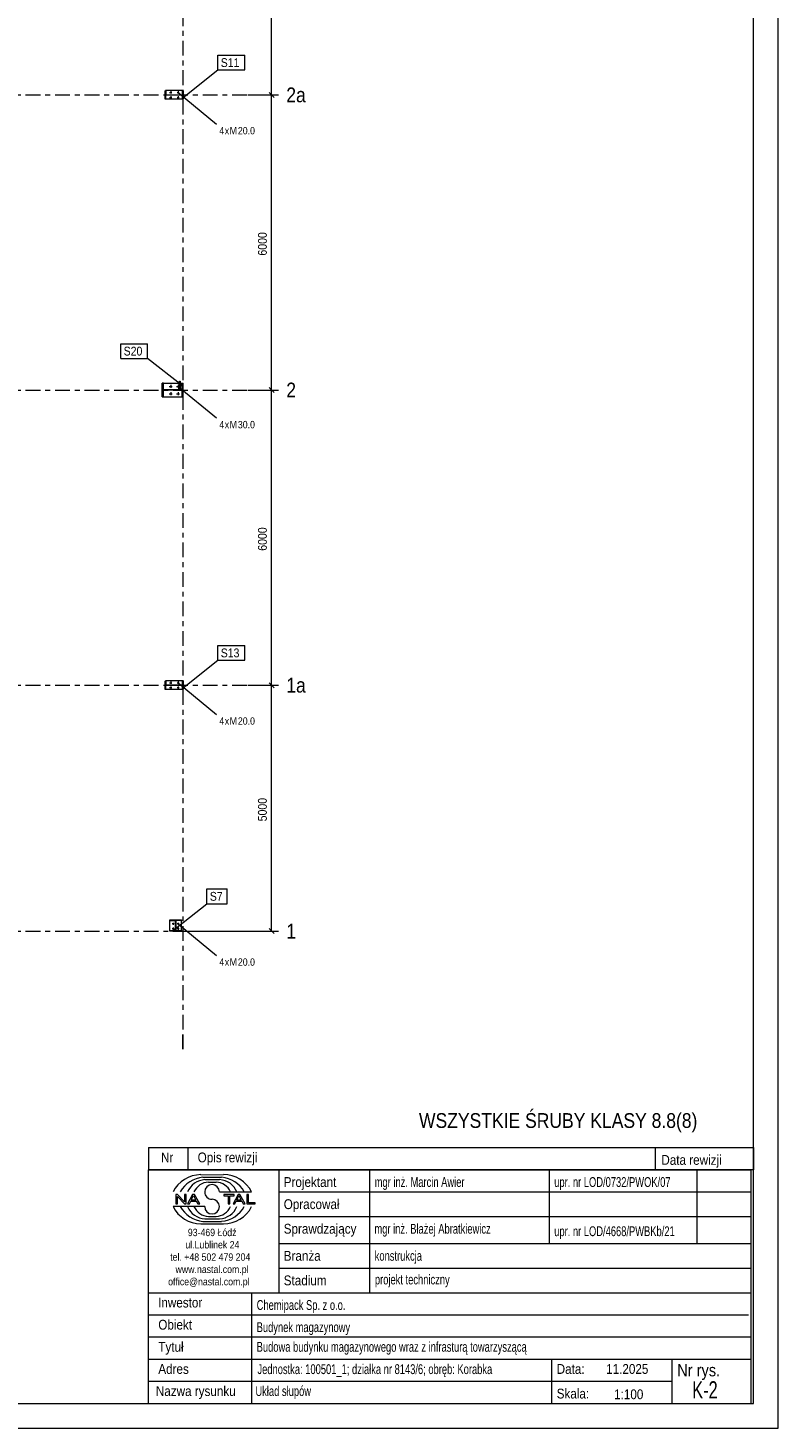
# Model space of a CAD drawing. Header units: millimetres. Extents: x -69 to 541, y -101 to 999.
# Tile 6 of 19: x 388 to 541, y -101 to 184. Entities that reach past the tile are written whole.
import ezdxf

# ---------------------------------------------------------------- set-up
doc = ezdxf.new("R2010")
doc.units = ezdxf.units.MM
doc.linetypes.add('XKITLINE00', pattern=[0])
doc.linetypes.add('XKITLINE03', pattern=[6, 3, -1, 1, -1])
for name, color, linetype, lineweight in [('Arkusz rysunku', 3, 'Continuous', 0), ('Element', 2, 'Continuous', 0), ('Inny typ obiektu', 7, 'Continuous', 0), ('Spoina', 1, 'Continuous', 0), ('Wymiar', 4, 'Continuous', 0), ('Znak elementu', 2, 'Continuous', 0), ('Znak śruby', 4, 'Continuous', 0), ('Śruba', 3, 'Continuous', 0)]:
    doc.layers.add(name, color=color, linetype=linetype, lineweight=lineweight)
doc.styles.add('ARIAL', font='ARIAL.TTF')

msp = doc.modelspace()

# ---------------------------------------------------------------- hatches: boundary and pattern name
at = {"layer": 'Śruba'}
for points in [[(417.51, 170.61), (417.52, 170.61), (417.53, 170.61), (417.54, 170.6), (417.55, 170.6), (417.56, 170.59), (417.57, 170.59), (417.58, 170.58), (417.59, 170.57), (417.59, 170.56), (417.6, 170.55), (417.6, 170.54), (417.61, 170.53), (417.61, 170.52), (417.61, 170.51), (417.61, 170.5), (417.61, 170.49), (417.61, 170.48), (417.61, 170.47), (417.6, 170.46), (417.6, 170.45), (417.59, 170.44), (417.59, 170.43), (417.58, 170.42), (417.57, 170.41), (417.56, 170.41), (417.55, 170.4), (417.54, 170.4), (417.53, 170.39), (417.52, 170.39), (417.51, 170.39), (417.5, 170.39), (417.49, 170.39), (417.48, 170.39), (417.47, 170.39), (417.46, 170.4), (417.45, 170.4), (417.44, 170.41), (417.43, 170.41), (417.42, 170.42), (417.41, 170.43), (417.41, 170.44), (417.4, 170.45), (417.4, 170.46), (417.39, 170.47), (417.39, 170.48), (417.39, 170.49), (417.39, 170.5), (417.39, 170.51), (417.39, 170.52), (417.39, 170.53), (417.4, 170.54), (417.4, 170.55), (417.41, 170.56), (417.41, 170.57), (417.42, 170.58), (417.43, 170.59), (417.44, 170.59), (417.45, 170.6), (417.46, 170.6), (417.47, 170.61), (417.48, 170.61), (417.49, 170.61), (417.5, 170.61)], [(417.51, 169.61), (417.52, 169.61), (417.53, 169.61), (417.54, 169.6), (417.55, 169.6), (417.56, 169.59), (417.57, 169.59), (417.58, 169.58), (417.59, 169.57), (417.59, 169.56), (417.6, 169.55), (417.6, 169.54), (417.61, 169.53), (417.61, 169.52), (417.61, 169.51), (417.61, 169.5), (417.61, 169.49), (417.61, 169.48), (417.61, 169.47), (417.6, 169.46), (417.6, 169.45), (417.59, 169.44), (417.59, 169.43), (417.58, 169.42), (417.57, 169.41), (417.56, 169.41), (417.55, 169.4), (417.54, 169.4), (417.53, 169.39), (417.52, 169.39), (417.51, 169.39), (417.5, 169.39), (417.49, 169.39), (417.48, 169.39), (417.47, 169.39), (417.46, 169.4), (417.45, 169.4), (417.44, 169.41), (417.43, 169.41), (417.42, 169.42), (417.41, 169.43), (417.41, 169.44), (417.4, 169.45), (417.4, 169.46), (417.39, 169.47), (417.39, 169.48), (417.39, 169.49), (417.39, 169.5), (417.39, 169.51), (417.39, 169.52), (417.39, 169.53), (417.4, 169.54), (417.4, 169.55), (417.41, 169.56), (417.41, 169.57), (417.42, 169.58), (417.43, 169.59), (417.44, 169.59), (417.45, 169.6), (417.46, 169.6), (417.47, 169.61), (417.48, 169.61), (417.49, 169.61), (417.5, 169.61)], [(419.01, 170.61), (419.02, 170.61), (419.03, 170.61), (419.04, 170.6), (419.05, 170.6), (419.06, 170.59), (419.07, 170.59), (419.08, 170.58), (419.09, 170.57), (419.09, 170.56), (419.1, 170.55), (419.1, 170.54), (419.11, 170.53), (419.11, 170.52), (419.11, 170.51), (419.11, 170.5), (419.11, 170.49), (419.11, 170.48), (419.11, 170.47), (419.1, 170.46), (419.1, 170.45), (419.09, 170.44), (419.09, 170.43), (419.08, 170.42), (419.07, 170.41), (419.06, 170.41), (419.05, 170.4), (419.04, 170.4), (419.03, 170.39), (419.02, 170.39), (419.01, 170.39), (419, 170.39), (418.99, 170.39), (418.98, 170.39), (418.97, 170.39), (418.96, 170.4), (418.95, 170.4), (418.94, 170.41), (418.93, 170.41), (418.92, 170.42), (418.91, 170.43), (418.91, 170.44), (418.9, 170.45), (418.9, 170.46), (418.89, 170.47), (418.89, 170.48), (418.89, 170.49), (418.89, 170.5), (418.89, 170.51), (418.89, 170.52), (418.89, 170.53), (418.9, 170.54), (418.9, 170.55), (418.91, 170.56), (418.91, 170.57), (418.92, 170.58), (418.93, 170.59), (418.94, 170.59), (418.95, 170.6), (418.96, 170.6), (418.97, 170.61), (418.98, 170.61), (418.99, 170.61), (419, 170.61)], [(419.01, 169.61), (419.02, 169.61), (419.03, 169.61), (419.04, 169.6), (419.05, 169.6), (419.06, 169.59), (419.07, 169.59), (419.08, 169.58), (419.09, 169.57), (419.09, 169.56), (419.1, 169.55), (419.1, 169.54), (419.11, 169.53), (419.11, 169.52), (419.11, 169.51), (419.11, 169.5), (419.11, 169.49), (419.11, 169.48), (419.11, 169.47), (419.1, 169.46), (419.1, 169.45), (419.09, 169.44), (419.09, 169.43), (419.08, 169.42), (419.07, 169.41), (419.06, 169.41), (419.05, 169.4), (419.04, 169.4), (419.03, 169.39), (419.02, 169.39), (419.01, 169.39), (419, 169.39), (418.99, 169.39), (418.98, 169.39), (418.97, 169.39), (418.96, 169.4), (418.95, 169.4), (418.94, 169.41), (418.93, 169.41), (418.92, 169.42), (418.91, 169.43), (418.91, 169.44), (418.9, 169.45), (418.9, 169.46), (418.89, 169.47), (418.89, 169.48), (418.89, 169.49), (418.89, 169.5), (418.89, 169.51), (418.89, 169.52), (418.89, 169.53), (418.9, 169.54), (418.9, 169.55), (418.91, 169.56), (418.91, 169.57), (418.92, 169.58), (418.93, 169.59), (418.94, 169.59), (418.95, 169.6), (418.96, 169.6), (418.97, 169.61), (418.98, 169.61), (418.99, 169.61), (419, 169.61)], [(419.28, 111.02), (419.28, 110.65), (419.12, 110.65), (419.12, 111.02)], [(419.44, 111.02), (419.44, 110.65), (419.28, 110.65), (419.28, 111.02)], [(417.52, 110.91), (417.53, 110.91), (417.55, 110.9), (417.56, 110.9), (417.58, 110.89), (417.59, 110.88), (417.6, 110.87), (417.61, 110.86), (417.62, 110.85), (417.63, 110.84), (417.64, 110.83), (417.65, 110.81), (417.65, 110.8), (417.66, 110.78), (417.66, 110.77), (417.66, 110.75), (417.66, 110.73), (417.66, 110.72), (417.65, 110.7), (417.65, 110.69), (417.64, 110.67), (417.63, 110.66), (417.62, 110.65), (417.61, 110.64), (417.6, 110.63), (417.59, 110.62), (417.58, 110.61), (417.56, 110.6), (417.55, 110.6), (417.53, 110.59), (417.52, 110.59), (417.5, 110.59), (417.48, 110.59), (417.47, 110.59), (417.45, 110.6), (417.44, 110.6), (417.42, 110.61), (417.41, 110.62), (417.4, 110.63), (417.39, 110.64), (417.38, 110.65), (417.37, 110.66), (417.36, 110.67), (417.35, 110.69), (417.35, 110.7), (417.34, 110.72), (417.34, 110.73), (417.34, 110.75), (417.34, 110.77), (417.34, 110.78), (417.35, 110.8), (417.35, 110.81), (417.36, 110.83), (417.37, 110.84), (417.38, 110.85), (417.39, 110.86), (417.4, 110.87), (417.41, 110.88), (417.42, 110.89), (417.44, 110.9), (417.45, 110.9), (417.47, 110.91), (417.48, 110.91), (417.5, 110.91)], [(417.52, 109.41), (417.53, 109.41), (417.55, 109.4), (417.56, 109.4), (417.58, 109.39), (417.59, 109.38), (417.6, 109.37), (417.61, 109.36), (417.62, 109.35), (417.63, 109.34), (417.64, 109.33), (417.65, 109.31), (417.65, 109.3), (417.66, 109.28), (417.66, 109.27), (417.66, 109.25), (417.66, 109.23), (417.66, 109.22), (417.65, 109.2), (417.65, 109.19), (417.64, 109.17), (417.63, 109.16), (417.62, 109.15), (417.61, 109.14), (417.6, 109.13), (417.59, 109.12), (417.58, 109.11), (417.56, 109.1), (417.55, 109.1), (417.53, 109.09), (417.52, 109.09), (417.5, 109.09), (417.48, 109.09), (417.47, 109.09), (417.45, 109.1), (417.44, 109.1), (417.42, 109.11), (417.41, 109.12), (417.4, 109.13), (417.39, 109.14), (417.38, 109.15), (417.37, 109.16), (417.36, 109.17), (417.35, 109.19), (417.35, 109.2), (417.34, 109.22), (417.34, 109.23), (417.34, 109.25), (417.34, 109.27), (417.34, 109.28), (417.35, 109.3), (417.35, 109.31), (417.36, 109.33), (417.37, 109.34), (417.38, 109.35), (417.39, 109.36), (417.4, 109.37), (417.41, 109.38), (417.42, 109.39), (417.44, 109.4), (417.45, 109.4), (417.47, 109.41), (417.48, 109.41), (417.5, 109.41)], [(419.02, 110.91), (419.03, 110.91), (419.05, 110.9), (419.06, 110.9), (419.08, 110.89), (419.09, 110.88), (419.1, 110.87), (419.11, 110.86), (419.12, 110.85), (419.13, 110.84), (419.14, 110.83), (419.15, 110.81), (419.15, 110.8), (419.16, 110.78), (419.16, 110.77), (419.16, 110.75), (419.16, 110.73), (419.16, 110.72), (419.15, 110.7), (419.15, 110.69), (419.14, 110.67), (419.13, 110.66), (419.12, 110.65), (419.11, 110.64), (419.1, 110.63), (419.09, 110.62), (419.08, 110.61), (419.06, 110.6), (419.05, 110.6), (419.03, 110.59), (419.02, 110.59), (419, 110.59), (418.98, 110.59), (418.97, 110.59), (418.95, 110.6), (418.94, 110.6), (418.92, 110.61), (418.91, 110.62), (418.9, 110.63), (418.89, 110.64), (418.88, 110.65), (418.87, 110.66), (418.86, 110.67), (418.85, 110.69), (418.85, 110.7), (418.84, 110.72), (418.84, 110.73), (418.84, 110.75), (418.84, 110.77), (418.84, 110.78), (418.85, 110.8), (418.85, 110.81), (418.86, 110.83), (418.87, 110.84), (418.88, 110.85), (418.89, 110.86), (418.9, 110.87), (418.91, 110.88), (418.92, 110.89), (418.94, 110.9), (418.95, 110.9), (418.97, 110.91), (418.98, 110.91), (419, 110.91)], [(419.02, 109.41), (419.03, 109.41), (419.05, 109.4), (419.06, 109.4), (419.08, 109.39), (419.09, 109.38), (419.1, 109.37), (419.11, 109.36), (419.12, 109.35), (419.13, 109.34), (419.14, 109.33), (419.15, 109.31), (419.15, 109.3), (419.16, 109.28), (419.16, 109.27), (419.16, 109.25), (419.16, 109.23), (419.16, 109.22), (419.15, 109.2), (419.15, 109.19), (419.14, 109.17), (419.13, 109.16), (419.12, 109.15), (419.11, 109.14), (419.1, 109.13), (419.09, 109.12), (419.08, 109.11), (419.06, 109.1), (419.05, 109.1), (419.03, 109.09), (419.02, 109.09), (419, 109.09), (418.98, 109.09), (418.97, 109.09), (418.95, 109.1), (418.94, 109.1), (418.92, 109.11), (418.91, 109.12), (418.9, 109.13), (418.89, 109.14), (418.88, 109.15), (418.87, 109.16), (418.86, 109.17), (418.85, 109.19), (418.85, 109.2), (418.84, 109.22), (418.84, 109.23), (418.84, 109.25), (418.84, 109.27), (418.84, 109.28), (418.85, 109.3), (418.85, 109.31), (418.86, 109.33), (418.87, 109.34), (418.88, 109.35), (418.89, 109.36), (418.9, 109.37), (418.91, 109.38), (418.92, 109.39), (418.94, 109.4), (418.95, 109.4), (418.97, 109.41), (418.98, 109.41), (419, 109.41)], [(417.51, 50.61), (417.52, 50.61), (417.53, 50.61), (417.54, 50.6), (417.55, 50.6), (417.56, 50.59), (417.57, 50.59), (417.58, 50.58), (417.59, 50.57), (417.59, 50.56), (417.6, 50.55), (417.6, 50.54), (417.61, 50.53), (417.61, 50.52), (417.61, 50.51), (417.61, 50.5), (417.61, 50.49), (417.61, 50.48), (417.61, 50.47), (417.6, 50.46), (417.6, 50.45), (417.59, 50.44), (417.59, 50.43), (417.58, 50.42), (417.57, 50.41), (417.56, 50.41), (417.55, 50.4), (417.54, 50.4), (417.53, 50.39), (417.52, 50.39), (417.51, 50.39), (417.5, 50.39), (417.49, 50.39), (417.48, 50.39), (417.47, 50.39), (417.46, 50.4), (417.45, 50.4), (417.44, 50.41), (417.43, 50.41), (417.42, 50.42), (417.41, 50.43), (417.41, 50.44), (417.4, 50.45), (417.4, 50.46), (417.39, 50.47), (417.39, 50.48), (417.39, 50.49), (417.39, 50.5), (417.39, 50.51), (417.39, 50.52), (417.39, 50.53), (417.4, 50.54), (417.4, 50.55), (417.41, 50.56), (417.41, 50.57), (417.42, 50.58), (417.43, 50.59), (417.44, 50.59), (417.45, 50.6), (417.46, 50.6), (417.47, 50.61), (417.48, 50.61), (417.49, 50.61), (417.5, 50.61)], [(417.51, 49.61), (417.52, 49.61), (417.53, 49.61), (417.54, 49.6), (417.55, 49.6), (417.56, 49.59), (417.57, 49.59), (417.58, 49.58), (417.59, 49.57), (417.59, 49.56), (417.6, 49.55), (417.6, 49.54), (417.61, 49.53), (417.61, 49.52), (417.61, 49.51), (417.61, 49.5), (417.61, 49.49), (417.61, 49.48), (417.61, 49.47), (417.6, 49.46), (417.6, 49.45), (417.59, 49.44), (417.59, 49.43), (417.58, 49.42), (417.57, 49.41), (417.56, 49.41), (417.55, 49.4), (417.54, 49.4), (417.53, 49.39), (417.52, 49.39), (417.51, 49.39), (417.5, 49.39), (417.49, 49.39), (417.48, 49.39), (417.47, 49.39), (417.46, 49.4), (417.45, 49.4), (417.44, 49.41), (417.43, 49.41), (417.42, 49.42), (417.41, 49.43), (417.41, 49.44), (417.4, 49.45), (417.4, 49.46), (417.39, 49.47), (417.39, 49.48), (417.39, 49.49), (417.39, 49.5), (417.39, 49.51), (417.39, 49.52), (417.39, 49.53), (417.4, 49.54), (417.4, 49.55), (417.41, 49.56), (417.41, 49.57), (417.42, 49.58), (417.43, 49.59), (417.44, 49.59), (417.45, 49.6), (417.46, 49.6), (417.47, 49.61), (417.48, 49.61), (417.49, 49.61), (417.5, 49.61)], [(419.01, 50.61), (419.02, 50.61), (419.03, 50.61), (419.04, 50.6), (419.05, 50.6), (419.06, 50.59), (419.07, 50.59), (419.08, 50.58), (419.09, 50.57), (419.09, 50.56), (419.1, 50.55), (419.1, 50.54), (419.11, 50.53), (419.11, 50.52), (419.11, 50.51), (419.11, 50.5), (419.11, 50.49), (419.11, 50.48), (419.11, 50.47), (419.1, 50.46), (419.1, 50.45), (419.09, 50.44), (419.09, 50.43), (419.08, 50.42), (419.07, 50.41), (419.06, 50.41), (419.05, 50.4), (419.04, 50.4), (419.03, 50.39), (419.02, 50.39), (419.01, 50.39), (419, 50.39), (418.99, 50.39), (418.98, 50.39), (418.97, 50.39), (418.96, 50.4), (418.95, 50.4), (418.94, 50.41), (418.93, 50.41), (418.92, 50.42), (418.91, 50.43), (418.91, 50.44), (418.9, 50.45), (418.9, 50.46), (418.89, 50.47), (418.89, 50.48), (418.89, 50.49), (418.89, 50.5), (418.89, 50.51), (418.89, 50.52), (418.89, 50.53), (418.9, 50.54), (418.9, 50.55), (418.91, 50.56), (418.91, 50.57), (418.92, 50.58), (418.93, 50.59), (418.94, 50.59), (418.95, 50.6), (418.96, 50.6), (418.97, 50.61), (418.98, 50.61), (418.99, 50.61), (419, 50.61)], [(419.01, 49.61), (419.02, 49.61), (419.03, 49.61), (419.04, 49.6), (419.05, 49.6), (419.06, 49.59), (419.07, 49.59), (419.08, 49.58), (419.09, 49.57), (419.09, 49.56), (419.1, 49.55), (419.1, 49.54), (419.11, 49.53), (419.11, 49.52), (419.11, 49.51), (419.11, 49.5), (419.11, 49.49), (419.11, 49.48), (419.11, 49.47), (419.1, 49.46), (419.1, 49.45), (419.09, 49.44), (419.09, 49.43), (419.08, 49.42), (419.07, 49.41), (419.06, 49.41), (419.05, 49.4), (419.04, 49.4), (419.03, 49.39), (419.02, 49.39), (419.01, 49.39), (419, 49.39), (418.99, 49.39), (418.98, 49.39), (418.97, 49.39), (418.96, 49.4), (418.95, 49.4), (418.94, 49.41), (418.93, 49.41), (418.92, 49.42), (418.91, 49.43), (418.91, 49.44), (418.9, 49.45), (418.9, 49.46), (418.89, 49.47), (418.89, 49.48), (418.89, 49.49), (418.89, 49.5), (418.89, 49.51), (418.89, 49.52), (418.89, 49.53), (418.9, 49.54), (418.9, 49.55), (418.91, 49.56), (418.91, 49.57), (418.92, 49.58), (418.93, 49.59), (418.94, 49.59), (418.95, 49.6), (418.96, 49.6), (418.97, 49.61), (418.98, 49.61), (418.99, 49.61), (419, 49.61)], [(418.11, 1.49), (418.11, 1.48), (418.11, 1.47), (418.1, 1.46), (418.1, 1.45), (418.09, 1.44), (418.09, 1.43), (418.08, 1.42), (418.07, 1.41), (418.06, 1.41), (418.05, 1.4), (418.04, 1.4), (418.03, 1.39), (418.02, 1.39), (418.01, 1.39), (418, 1.39), (417.99, 1.39), (417.98, 1.39), (417.97, 1.39), (417.96, 1.4), (417.95, 1.4), (417.94, 1.41), (417.93, 1.41), (417.92, 1.42), (417.91, 1.43), (417.91, 1.44), (417.9, 1.45), (417.9, 1.46), (417.89, 1.47), (417.89, 1.48), (417.89, 1.49), (417.89, 1.5), (417.89, 1.51), (417.89, 1.52), (417.89, 1.53), (417.9, 1.54), (417.9, 1.55), (417.91, 1.56), (417.91, 1.57), (417.92, 1.58), (417.93, 1.59), (417.94, 1.59), (417.95, 1.6), (417.96, 1.6), (417.97, 1.61), (417.98, 1.61), (417.99, 1.61), (418, 1.61), (418.01, 1.61), (418.02, 1.61), (418.03, 1.61), (418.04, 1.6), (418.05, 1.6), (418.06, 1.59), (418.07, 1.59), (418.08, 1.58), (418.09, 1.57), (418.09, 1.56), (418.1, 1.55), (418.1, 1.54), (418.11, 1.53), (418.11, 1.52), (418.11, 1.51), (418.11, 1.5)], [(418.11, 0.49), (418.11, 0.48), (418.11, 0.47), (418.1, 0.46), (418.1, 0.45), (418.09, 0.44), (418.09, 0.43), (418.08, 0.42), (418.07, 0.41), (418.06, 0.41), (418.05, 0.4), (418.04, 0.4), (418.03, 0.39), (418.02, 0.39), (418.01, 0.39), (418, 0.39), (417.99, 0.39), (417.98, 0.39), (417.97, 0.39), (417.96, 0.4), (417.95, 0.4), (417.94, 0.41), (417.93, 0.41), (417.92, 0.42), (417.91, 0.43), (417.91, 0.44), (417.9, 0.45), (417.9, 0.46), (417.89, 0.47), (417.89, 0.48), (417.89, 0.49), (417.89, 0.5), (417.89, 0.51), (417.89, 0.52), (417.89, 0.53), (417.9, 0.54), (417.9, 0.55), (417.91, 0.56), (417.91, 0.57), (417.92, 0.58), (417.93, 0.59), (417.94, 0.59), (417.95, 0.6), (417.96, 0.6), (417.97, 0.61), (417.98, 0.61), (417.99, 0.61), (418, 0.61), (418.01, 0.61), (418.02, 0.61), (418.03, 0.61), (418.04, 0.6), (418.05, 0.6), (418.06, 0.59), (418.07, 0.59), (418.08, 0.58), (418.09, 0.57), (418.09, 0.56), (418.1, 0.55), (418.1, 0.54), (418.11, 0.53), (418.11, 0.52), (418.11, 0.51), (418.11, 0.5)], [(419.11, 1.49), (419.11, 1.48), (419.11, 1.47), (419.1, 1.46), (419.1, 1.45), (419.09, 1.44), (419.09, 1.43), (419.08, 1.42), (419.07, 1.41), (419.06, 1.41), (419.05, 1.4), (419.04, 1.4), (419.03, 1.39), (419.02, 1.39), (419.01, 1.39), (419, 1.39), (418.99, 1.39), (418.98, 1.39), (418.97, 1.39), (418.96, 1.4), (418.95, 1.4), (418.94, 1.41), (418.93, 1.41), (418.92, 1.42), (418.91, 1.43), (418.91, 1.44), (418.9, 1.45), (418.9, 1.46), (418.89, 1.47), (418.89, 1.48), (418.89, 1.49), (418.89, 1.5), (418.89, 1.51), (418.89, 1.52), (418.89, 1.53), (418.9, 1.54), (418.9, 1.55), (418.91, 1.56), (418.91, 1.57), (418.92, 1.58), (418.93, 1.59), (418.94, 1.59), (418.95, 1.6), (418.96, 1.6), (418.97, 1.61), (418.98, 1.61), (418.99, 1.61), (419, 1.61), (419.01, 1.61), (419.02, 1.61), (419.03, 1.61), (419.04, 1.6), (419.05, 1.6), (419.06, 1.59), (419.07, 1.59), (419.08, 1.58), (419.09, 1.57), (419.09, 1.56), (419.1, 1.55), (419.1, 1.54), (419.11, 1.53), (419.11, 1.52), (419.11, 1.51), (419.11, 1.5)], [(419.11, 0.49), (419.11, 0.48), (419.11, 0.47), (419.1, 0.46), (419.1, 0.45), (419.09, 0.44), (419.09, 0.43), (419.08, 0.42), (419.07, 0.41), (419.06, 0.41), (419.05, 0.4), (419.04, 0.4), (419.03, 0.39), (419.02, 0.39), (419.01, 0.39), (419, 0.39), (418.99, 0.39), (418.98, 0.39), (418.97, 0.39), (418.96, 0.4), (418.95, 0.4), (418.94, 0.41), (418.93, 0.41), (418.92, 0.42), (418.91, 0.43), (418.91, 0.44), (418.9, 0.45), (418.9, 0.46), (418.89, 0.47), (418.89, 0.48), (418.89, 0.49), (418.89, 0.5), (418.89, 0.51), (418.89, 0.52), (418.89, 0.53), (418.9, 0.54), (418.9, 0.55), (418.91, 0.56), (418.91, 0.57), (418.92, 0.58), (418.93, 0.59), (418.94, 0.59), (418.95, 0.6), (418.96, 0.6), (418.97, 0.61), (418.98, 0.61), (418.99, 0.61), (419, 0.61), (419.01, 0.61), (419.02, 0.61), (419.03, 0.61), (419.04, 0.6), (419.05, 0.6), (419.06, 0.59), (419.07, 0.59), (419.08, 0.58), (419.09, 0.57), (419.09, 0.56), (419.1, 0.55), (419.1, 0.54), (419.11, 0.53), (419.11, 0.52), (419.11, 0.51), (419.11, 0.5)]]:
    msp.add_hatch(color=256, dxfattribs=at).paths.add_polyline_path(points, flags=17)

# ---------------------------------------------------------------- linework, layer by layer
at = {"layer": 'Arkusz rysunku', "linetype": 'XKITLINE00', "lineweight": 0}
for p, q in [((540.98, -101), (540.98, 999)), ((535.98, -96), (535.98, 994)), ((-64.02, -96), (535.98, -96)), ((-69.02, -101), (540.98, -101))]:
    msp.add_line(p, q, dxfattribs=at)
at = {"layer": 'Element', "linetype": 'XKITLINE00', "lineweight": 0}
for p, q in [((416.4, 169.15), (416.4, 170.85)), ((416.4, 170.85), (416.53, 170.85)), ((416.4, 169.15), (416.4, 170.85)), ((416.4, 170.85), (416.53, 170.85)), ((419.95, 170.9), (416.45, 170.9)), ((416.45, 170.85), (416.45, 170.9)), ((416.53, 170.85), (416.53, 170.04)), ((416.53, 170.85), (416.53, 170.04)), ((419.87, 170.04), (419.87, 170.85)), ((419.87, 170.85), (420, 170.85)), ((419.87, 170.04), (419.87, 170.85)), ((419.87, 170.85), (420, 170.85)), ((419.95, 170.85), (419.95, 170.9)), ((420, 170.85), (420, 169.15)), ((420, 170.85), (420, 169.15)), ((416.53, 169.15), (416.4, 169.15)), ((416.53, 169.15), (416.4, 169.15)), ((416.45, 169.1), (416.45, 169.15)), ((419.95, 169.1), (416.45, 169.1)), ((416.53, 170.04), (419.87, 170.04)), ((416.53, 170.04), (419.87, 170.04)), ((419.87, 169.96), (416.53, 169.96)), ((416.53, 169.15), (416.53, 169.96)), ((419.87, 169.96), (416.53, 169.96)), ((416.53, 169.15), (416.53, 169.96)), ((419.87, 169.15), (419.87, 169.96)), ((419.87, 169.15), (419.87, 169.96)), ((420, 169.15), (419.87, 169.15)), ((420, 169.15), (419.87, 169.15)), ((419.95, 169.1), (419.95, 169.15)), ((416.06, 111.4), (415.73, 111.4)), ((415.73, 111.4), (415.73, 108.6)), ((415.73, 108.6), (415.73, 111.4)), ((415.73, 111.4), (415.89, 111.4)), ((415.89, 108.6), (415.89, 111.4)), ((415.89, 108.6), (415.89, 111.4)), ((416.06, 110.04), (416.06, 111.4)), ((416.06, 111.4), (419.12, 111.4)), ((419.12, 111.43), (419.12, 110.04)), ((419.12, 111.43), (419.28, 111.43)), ((419.28, 111.81), (419.28, 111.38)), ((419.28, 111.81), (419.44, 111.81)), ((419.28, 111.44), (419.28, 111.81)), ((419.28, 111.81), (419.44, 111.81)), ((419.44, 111.44), (419.28, 111.44)), ((419.28, 111.44), (419.44, 111.44)), ((419.28, 111.37), (419.3, 111.41)), ((419.28, 111.37), (419.3, 111.41)), ((419.28, 111.4), (419.29, 111.4)), ((419.28, 111.37), (419.44, 111.37)), ((419.28, 111.37), (419.44, 111.37)), ((419.28, 111.37), (419.44, 111.37)), ((419.28, 110.69), (419.28, 111.37)), ((419.44, 111.37), (419.28, 111.37)), ((419.28, 111.37), (419.28, 110.69)), ((419.42, 111.41), (419.44, 111.37)), ((419.42, 111.41), (419.44, 111.37)), ((419.43, 111.4), (419.44, 111.4)), ((419.44, 111.81), (419.44, 111.38)), ((419.44, 111.44), (419.44, 111.81)), ((419.44, 111.4), (419.84, 111.4)), ((419.44, 111.37), (419.44, 110.46)), ((419.44, 110.69), (419.44, 111.37)), ((419.84, 108.6), (419.84, 111.4)), ((419.84, 111.4), (420, 111.4)), ((419.84, 108.6), (419.84, 111.4)), ((419.84, 111.4), (420, 111.4)), ((420, 108.6), (420, 111.4)), ((420, 108.6), (420, 111.4)), ((415.73, 108.6), (416.06, 108.6)), ((415.73, 108.6), (415.89, 108.6)), ((419.84, 110.04), (415.89, 110.04)), ((415.89, 110.04), (415.89, 109.96)), ((419.84, 110.04), (415.89, 110.04)), ((415.89, 110.04), (415.89, 109.96)), ((419.84, 109.96), (415.89, 109.96)), ((419.84, 109.96), (415.89, 109.96)), ((416.06, 108.6), (416.06, 109.96)), ((416.06, 108.6), (419.84, 108.6)), ((419.12, 110.97), (419.28, 110.97)), ((419.12, 110.04), (419.12, 110.97)), ((419.12, 110.97), (419.28, 110.97)), ((419.12, 110.04), (419.28, 110.04)), ((419.12, 110.04), (419.28, 110.04)), ((419.28, 110.04), (419.28, 110.97)), ((419.28, 110.04), (419.28, 110.97)), ((419.28, 110.69), (419.44, 110.69)), ((419.28, 110.69), (419.44, 110.69)), ((419.28, 110.48), (419.44, 110.48)), ((419.28, 110.46), (419.44, 110.46)), ((419.84, 110.04), (419.84, 109.96)), ((419.84, 110.04), (419.84, 109.96)), ((419.84, 108.6), (420, 108.6)), ((419.84, 108.6), (420, 108.6)), ((416.4, 49.15), (416.4, 50.85)), ((416.4, 50.85), (416.53, 50.85)), ((416.4, 49.15), (416.4, 50.85)), ((416.4, 50.85), (416.53, 50.85)), ((416.53, 49.15), (416.4, 49.15)), ((416.53, 49.15), (416.4, 49.15)), ((419.95, 50.9), (416.45, 50.9)), ((416.45, 50.85), (416.45, 50.9)), ((416.45, 49.1), (416.45, 49.15)), ((419.95, 49.1), (416.45, 49.1)), ((416.53, 50.85), (416.53, 50.04)), ((416.53, 50.85), (416.53, 50.04)), ((416.53, 50.04), (419.87, 50.04)), ((416.53, 50.04), (419.87, 50.04)), ((419.87, 49.96), (416.53, 49.96)), ((416.53, 49.15), (416.53, 49.96)), ((419.87, 49.96), (416.53, 49.96)), ((416.53, 49.15), (416.53, 49.96)), ((419.87, 50.04), (419.87, 50.85)), ((419.87, 50.85), (420, 50.85)), ((419.87, 50.04), (419.87, 50.85)), ((419.87, 50.85), (420, 50.85)), ((419.87, 49.15), (419.87, 49.96)), ((419.87, 49.15), (419.87, 49.96)), ((420, 49.15), (419.87, 49.15)), ((420, 49.15), (419.87, 49.15)), ((419.95, 50.85), (419.95, 50.9)), ((419.95, 49.1), (419.95, 49.15)), ((420, 50.85), (420, 49.15)), ((420, 50.85), (420, 49.15)), ((417.3, 2.18), (417.3, 2.3)), ((417.3, 2.3), (419.7, 2.3)), ((417.3, 2.18), (417.3, 2.3)), ((417.3, 2.3), (419.7, 2.3)), ((417.3, 2.18), (418.46, 2.18)), ((417.3, 2.18), (418.46, 2.18)), ((417.3, 0.12), (417.3, 2.18)), ((417.3, 0), (417.3, 0.12)), ((417.3, 0.12), (418.46, 0.12)), ((417.3, 0), (417.3, 0.12)), ((417.3, 0.12), (418.46, 0.12)), ((419.7, 0), (417.3, 0)), ((419.7, 0), (417.3, 0)), ((418.46, 0.12), (418.46, 2.18)), ((418.46, 0.12), (418.46, 2.18)), ((419.7, 2.18), (418.54, 2.18)), ((418.54, 2.18), (418.54, 0.12)), ((419.7, 2.18), (418.54, 2.18)), ((418.54, 2.18), (418.54, 0.12)), ((418.54, 0.12), (419.7, 0.12)), ((418.54, 0.12), (419.7, 0.12)), ((419.7, 2.3), (419.7, 2.18)), ((419.7, 2.3), (419.7, 2.18)), ((419.7, 0.12), (419.7, 2.18)), ((419.7, 0.12), (419.7, 0)), ((419.7, 0.12), (419.7, 0))]:
    msp.add_line(p, q, dxfattribs=at)
msp.add_arc((419.36, 111.35), 0.086, 45.7786, 134.2214, dxfattribs=at)
msp.add_arc((419.36, 111.35), 0.086, 45.7786, 134.2214, dxfattribs=at)
at = {"layer": 'Inny typ obiektu', "linetype": 'XKITLINE00', "lineweight": 0}
for p, q in [((412.98, -44), (412.98, -48.5)), ((412.98, -44), (535.98, -44)), ((420.98, -44), (420.98, -48.5)), ((515.98, -44), (515.98, -48.5)), ((535.98, -44), (535.98, -48.5)), ((535.98, -48.5), (412.98, -48.5)), ((412.98, -96), (412.98, -48.5)), ((412.98, -48.5), (535.48, -48.5)), ((423.61, -49.51), (428.21, -49.5)), ((424.05, -50.01), (427.84, -50)), ((424.44, -50.51), (427.43, -50.51)), ((425.18, -51.02), (426.71, -51.01)), ((439.48, -48.5), (439.48, -73.5)), ((457.98, -73.5), (457.98, -48.5)), ((494.48, -48.5), (494.48, -63.5)), ((524.48, -48.5), (524.48, -63.5)), ((535.48, -48.5), (535.48, -96)), ((418.91, -53.56), (418.55, -53.56)), ((418.55, -53.56), (418.55, -55.44)), ((418.88, -53.96), (420.27, -55.44)), ((418.88, -55.44), (418.88, -53.96)), ((420.29, -55.04), (418.91, -53.56)), ((420.63, -53.56), (420.29, -53.56)), ((420.29, -53.56), (420.29, -55.04)), ((420.63, -55.44), (420.63, -53.56)), ((421.94, -53.56), (420.93, -55.44)), ((421.69, -54.67), (422.12, -53.76)), ((422.31, -53.56), (421.94, -53.56)), ((422.12, -53.76), (422.58, -54.67)), ((423.4, -55.44), (422.31, -53.56)), ((427.4, -53.01), (433.96, -53.01)), ((430.41, -53.56), (428.32, -53.56)), ((428.32, -53.56), (428.32, -53.78)), ((428.32, -53.78), (429.19, -53.78)), ((429.19, -53.78), (429.19, -55.44)), ((429.54, -55.44), (429.54, -53.78)), ((429.54, -53.78), (430.41, -53.78)), ((431.19, -53.56), (430.18, -55.44)), ((430.41, -53.78), (430.41, -53.56)), ((430.94, -54.67), (431.37, -53.76)), ((431.57, -53.56), (431.19, -53.56)), ((431.38, -53.76), (431.37, -53.76)), ((431.38, -53.76), (431.84, -54.67)), ((432.65, -55.44), (431.57, -53.56)), ((433.34, -53.56), (432.99, -53.56)), ((432.99, -53.56), (432.99, -55.44)), ((433.34, -55.22), (433.34, -53.56)), ((439.48, -53), (535.48, -53)), ((424.41, -55.99), (417.98, -55.99)), ((418.55, -55.44), (418.88, -55.44)), ((420.27, -55.44), (420.63, -55.44)), ((420.93, -55.44), (421.3, -55.44)), ((421.3, -55.44), (421.59, -54.87)), ((421.59, -54.87), (422.69, -54.87)), ((422.58, -54.67), (421.69, -54.67)), ((422.69, -54.87), (423, -55.44)), ((423, -55.44), (423.4, -55.44)), ((429.19, -55.44), (429.54, -55.44)), ((430.18, -55.44), (430.55, -55.44)), ((430.55, -55.44), (430.84, -54.87)), ((430.84, -54.87), (431.95, -54.87)), ((431.84, -54.67), (430.94, -54.67)), ((431.95, -54.87), (432.25, -55.44)), ((432.25, -55.44), (432.65, -55.44)), ((432.99, -55.44), (434.64, -55.44)), ((434.64, -55.22), (433.34, -55.22)), ((434.64, -55.44), (434.64, -55.22)), ((423.61, -59.49), (428.21, -59.5)), ((424.05, -58.99), (427.84, -59)), ((424.44, -58.49), (427.43, -58.49)), ((425.18, -57.98), (426.71, -57.99)), ((439.48, -58), (535.48, -58)), ((439.48, -63.5), (535.48, -63.5)), ((439.48, -68.5), (535.48, -68.5)), ((412.98, -73.5), (535.48, -73.5)), ((433.98, -96), (433.98, -73.5)), ((412.98, -78), (534.98, -78)), ((412.98, -82.5), (535.48, -82.5)), ((412.98, -87), (535.48, -87)), ((494.98, -96), (494.98, -87)), ((519.48, -96), (519.48, -87)), ((412.98, -91.5), (519.48, -91.5)), ((412.98, -96), (535.48, -96))]:
    msp.add_line(p, q, dxfattribs=at)
for centre, radius, start, end in [((423.7, -55.92), 6.42, 90.8317, 153.0136), ((424.65, -56), 6.02, 95.7347, 150.2266), ((424.68, -54.58), 4.07, 93.3428, 157.3393), ((425.31, -54.4), 3.38, 92.229, 155.8008), ((426.57, -54.4), 3.39, 24.2351, 87.5913), ((427.2, -54.59), 4.08, 22.7023, 86.7527), ((427.22, -56.02), 6.04, 29.8256, 84.1252), ((428.23, -55.93), 6.43, 27.0191, 90.199), ((425.91, -53.01), 1.49, 0.0741, 179.9259), ((425.91, -53.01), 1.49, 179.9259, 270), ((423.7, -53.08), 6.42, 206.9864, 269.1683), ((424.65, -53), 6.02, 209.7734, 264.2653), ((424.68, -54.42), 4.07, 202.6607, 266.6572), ((425.31, -54.6), 3.38, 204.1992, 267.771), ((425.91, -55.99), 1.49, 180.0741, 359.9259), ((425.91, -56), 1.49, 0.0741, 90), ((426.57, -54.6), 3.39, 272.4087, 335.7649), ((427.2, -54.41), 4.08, 273.2473, 337.2977), ((427.22, -52.98), 6.04, 275.8748, 330.1744), ((428.23, -53.07), 6.43, 269.801, 332.9809)]:
    msp.add_arc(centre, radius, start, end, dxfattribs=at)
at = {"layer": 'Spoina', "linetype": 'XKITLINE03', "lineweight": 0}
for p, q in [((420, -20), (420, 960)), ((-20, 170), (440, 170)), ((-20, 110), (440, 110)), ((-20, 50), (440, 50)), ((-20, 0), (440, 0))]:
    msp.add_line(p, q, dxfattribs=at)
at = {"layer": 'Wymiar', "linetype": 'XKITLINE00', "lineweight": 0}
for p, q in [((438, 170), (438, 230)), ((433.19, 170), (439.44, 170)), ((433.19, 170), (439.44, 170)), ((437.49, 170.51), (438.51, 169.49)), ((437.49, 170.51), (438.51, 169.49)), ((438, 110), (438, 170)), ((433.19, 110), (439.44, 110)), ((433.19, 110), (439.44, 110)), ((437.49, 110.51), (438.51, 109.49)), ((437.49, 110.51), (438.51, 109.49)), ((438, 50), (438, 110)), ((433.19, 50), (439.44, 50)), ((433.19, 50), (439.44, 50)), ((437.49, 50.51), (438.51, 49.49)), ((437.49, 50.51), (438.51, 49.49)), ((438, 0), (438, 50)), ((421, 0), (439.44, 0)), ((437.49, 0.51), (438.51, -0.51))]:
    msp.add_line(p, q, dxfattribs=at)
at = {"layer": 'Znak elementu', "linetype": 'XKITLINE00', "lineweight": 0}
for p, q in [((427.07, 178.06), (432.54, 178.06)), ((427.07, 175.06), (427.07, 178.06)), ((432.54, 175.06), (432.54, 178.06)), ((420, 169.49), (427.07, 175.06)), ((427.07, 175.06), (432.54, 175.06)), ((407.33, 119.41), (412.8, 119.41)), ((407.33, 116.41), (407.33, 119.41)), ((412.8, 116.41), (412.8, 119.41)), ((407.33, 116.41), (412.8, 116.41)), ((419.87, 110.84), (412.8, 116.41)), ((427.07, 58.06), (432.54, 58.06)), ((427.07, 55.06), (427.07, 58.06)), ((432.54, 55.06), (432.54, 58.06)), ((420, 49.49), (427.07, 55.06)), ((427.07, 55.06), (432.54, 55.06)), ((424.85, 8.58), (428.99, 8.58)), ((424.85, 5.58), (424.85, 8.58)), ((428.99, 5.58), (428.99, 8.58)), ((417.78, 0), (424.85, 5.58)), ((424.85, 5.58), (428.99, 5.58))]:
    msp.add_line(p, q, dxfattribs=at)
at = {"layer": 'Znak śruby', "linetype": 'XKITLINE00', "lineweight": 0}
for p, q in [((419, 170.5), (426.78, 164.07)), ((419, 110.75), (426.78, 104.32)), ((419, 50.5), (426.78, 44.07)), ((419, 1.5), (426.78, -4.93))]:
    msp.add_line(p, q, dxfattribs=at)
at = {"layer": 'Śruba', "linetype": 'XKITLINE00', "lineweight": 0}
for p, q in [((417.28, 170.5), (417.72, 170.5)), ((417.28, 169.5), (417.72, 169.5)), ((417.5, 170.72), (417.5, 170.28)), ((417.5, 169.72), (417.5, 169.28)), ((418.78, 170.5), (419.22, 170.5)), ((418.78, 169.5), (419.22, 169.5)), ((419, 170.72), (419, 170.28)), ((419, 169.72), (419, 169.28)), ((417.5, 111.07), (417.5, 110.43)), ((419, 111.07), (419, 110.43)), ((419.28, 111.02), (419.12, 111.02)), ((419.44, 111.02), (419.28, 111.02)), ((417.18, 110.75), (417.82, 110.75)), ((417.18, 109.25), (417.82, 109.25)), ((417.5, 109.57), (417.5, 108.93)), ((418.68, 110.75), (419.32, 110.75)), ((418.68, 109.25), (419.32, 109.25)), ((419.61, 110.83), (418.96, 110.83)), ((419, 109.57), (419, 108.93)), ((419.28, 110.65), (419.12, 110.65)), ((419.44, 110.65), (419.28, 110.65)), ((417.28, 50.5), (417.72, 50.5)), ((417.28, 49.5), (417.72, 49.5)), ((417.5, 50.72), (417.5, 50.28)), ((417.5, 49.72), (417.5, 49.28)), ((418.78, 50.5), (419.22, 50.5)), ((418.78, 49.5), (419.22, 49.5)), ((419, 50.72), (419, 50.28)), ((419, 49.72), (419, 49.28)), ((418.22, 1.5), (417.78, 1.5)), ((418.22, 0.5), (417.78, 0.5)), ((418, 1.72), (418, 1.28)), ((418, 0.72), (418, 0.28)), ((419.22, 1.5), (418.78, 1.5)), ((419.22, 0.5), (418.78, 0.5)), ((419, 1.72), (419, 1.28)), ((419, 0.72), (419, 0.28))]:
    msp.add_line(p, q, dxfattribs=at)

# ---------------------------------------------------------------- texts
at = {"layer": 'Inny typ obiektu', "style": 'ARIAL'}
for s, height, width, p in [('WSZYSTKIE ŚRUBY KLASY 8.8(8)', 3, 0.85, (467.98, -40)), ('Nr', 2, 0.85, (415.52, -47)), ('Opis rewizji', 2, 0.85, (422.98, -47)), ('Data rewizji', 2, 0.85, (517.26, -47.5)), ('Projektant', 2, 0.85, (440.48, -52)), ('mgr inż. Marcin Awier', 2, 0.68, (458.98, -52)), ('upr. nr LOD/0732/PWOK/07', 2, 0.68, (495.48, -52)), ('Opracował', 2, 0.85, (440.48, -56.5)), ('Sprawdzający', 2, 0.85, (440.48, -61.5)), ('mgr inż. Błażej Abratkiewicz', 2, 0.68, (458.92, -61.5)), ('93-469 Łódź', 1.5, 0.85, (420.98, -62)), ('upr. nr LOD/4668/PWBKb/21', 2, 0.68, (495.48, -62)), ('tel. +48 502 479 204', 1.5, 0.85, (417.39, -67)), ('ul.Lublinek 24', 1.5, 0.85, (420.48, -64.5)), ('Branża', 2, 0.85, (440.48, -67)), ('konstrukcja', 2, 0.68, (458.98, -67)), ('www.nastal.com.pl', 1.5, 0.85, (418.48, -69.5)), ('office@nastal.com.pl', 1.5, 0.85, (416.98, -72)), ('Stadium', 2, 0.85, (440.48, -72)), ('projekt techniczny', 2, 0.68, (459.02, -71.81)), ('Inwestor', 2, 0.85, (414.94, -76.5)), ('Chemipack Sp. z o.o.', 2, 0.68, (434.98, -77)), ('Obiekt', 2, 0.85, (414.98, -81)), ('Budynek magazynowy', 2, 0.68, (434.98, -81.5)), ('Tytuł', 2, 0.85, (414.98, -85.5)), ('Budowa budynku magazynowego wraz z infrasturą towarzyszącą', 2, 0.68, (434.98, -85.5)), ('Adres', 2, 0.85, (414.98, -90)), ('Jednostka: 100501_1; działka nr 8143/6; obręb: Korabka', 2, 0.68, (435.14, -90.04)), ('Data:', 2, 0.85, (495.98, -90)), ('11.2025', 2, 0.85, (506.04, -90)), ('Nr rys.', 2.5, 0.85, (520.48, -90.5)), ('Nazwa rysunku', 2, 0.85, (414.48, -94.5)), ('Układ słupów', 2, 0.68, (434.73, -94.5)), ('Skala:', 2, 0.85, (495.98, -95)), ('1:100', 2, 0.85, (507.66, -95.15)), ('K-2', 3.5, 0.68, (523.54, -95))]:
    msp.add_text(s, height=height, dxfattribs=dict(at, width=width)).set_placement(p)
at = {"layer": 'Spoina', "style": 'ARIAL', "width": 0.85}
for s, p in [('2a', (441, 168.5)), ('2', (441, 108.5)), ('1a', (441, 48.5)), ('1', (441, -1.5)), ('I', (419.44, -24))]:
    msp.add_text(s, height=3, dxfattribs=at).set_placement(p)
at = {"layer": 'Wymiar', "style": 'ARIAL', "width": 0.85}
for s, p in [('6000', (437.04, 137.33)), ('6000', (437.04, 77.33)), ('5000', (437.04, 22.33))]:
    msp.add_text(s, height=1.8, rotation=90.0002, dxfattribs=at).set_placement(p)
at = {"layer": 'Znak elementu', "style": 'ARIAL', "width": 0.85}
for s, p in [('S11', (427.67, 175.66)), ('S20', (407.93, 117.01)), ('S13', (427.67, 55.66)), ('S7', (425.45, 6.18))]:
    msp.add_text(s, height=1.8, dxfattribs=at).set_placement(p)
at = {"layer": 'Znak śruby', "style": 'ARIAL', "width": 0.85}
for s, p in [('4', (427.38, 161.97)), ('x', (428.49, 161.97)), ('M', (429.49, 161.97)), ('20.0', (431.16, 161.97)), ('4', (427.38, 102.22)), ('x', (428.49, 102.22)), ('M', (429.49, 102.22)), ('30.0', (431.16, 102.22)), ('4', (427.38, 41.97)), ('x', (428.49, 41.97)), ('M', (429.49, 41.97)), ('20.0', (431.16, 41.97)), ('4', (427.38, -7.03)), ('M', (429.49, -7.03)), ('20.0', (431.16, -7.03)), ('x', (428.49, -7.03))]:
    msp.add_text(s, height=1.5, dxfattribs=at).set_placement(p)

doc.saveas('drawing.dxf')
